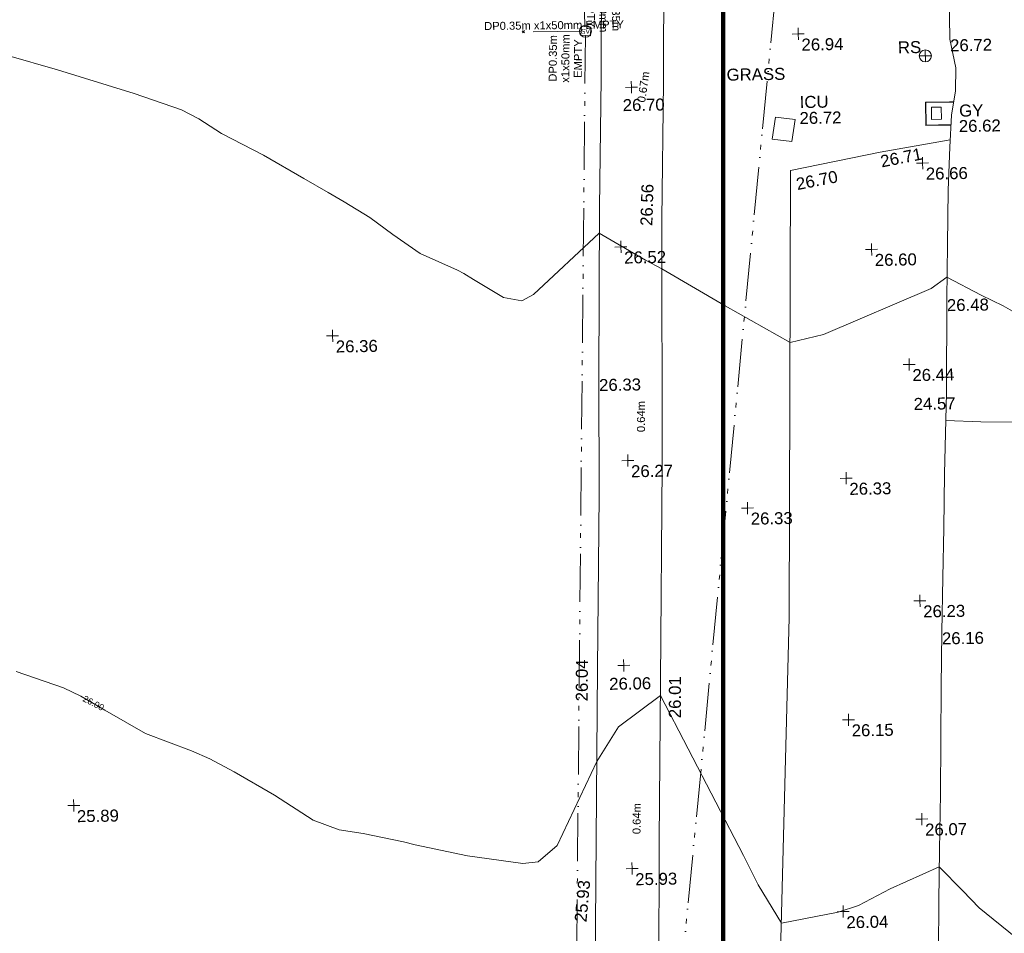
# Model space of a CAD drawing. Header units: millimetres. Extents: x -290717 to 520720, y -88450 to 287762.
# Tile 100 of 256: x -37406 to -6642, y 3086 to 31642. Entities that reach past the tile are written whole.
import ezdxf

# ---------------------------------------------------------------- set-up
doc = ezdxf.new("R2010")
doc.units = ezdxf.units.MM
for name, pattern in [('IMPORT-UG_DRAINAGE_UNIDENTIFIED_QLB2 _2_', [2700, 1500, -300, 0, -250, 150, -300, 0, -200]), ('IMPORT-UG_ELEC_LV_QLB2 _2_', [2700, 1500, -300, 0, -250, 150, -300, 0, -200]), ('IMPORT-UG_ELEC_STREET LIGHTING_QLB2 _2_', [2700, 1500, -300, 0, -250, 150, -300, 0, -200]), ('IMPORT-UG_UNIDENTIFIED_QLA _2_', [2350, 1500, -300, 0, -50, 150, -300, 0, -50])]:
    doc.linetypes.add(name, pattern=pattern)
for name, color, linetype, lineweight, true_color in [('00_TOPO_FOOTPATH', 7, 'Continuous', 9, 0xa50000), ('00_TOPO_FURN_SIGN', 7, 'Continuous', 9, 0x666666), ('00_TOPO_KERB_BOTTOM', 1, 'Continuous', 9, 0xff0000), ('00_TOPO_KERB_TOP', 7, 'Continuous', 9, 0xa500a5), ('00_TOPO_LEVEL_SPOT', 7, 'Continuous', 9, 0x666666), ('00_TOPO_SERV_GULLY', 7, 'Continuous', 9, 0x5252a5), ('00_TOPO_SERV_IC', 5, 'Continuous', 9, 0x0000ff), ('00_TOPO_SERV_STOP_VALVE', 7, 'Continuous', 9, 0x666666), ('01_DTM_CONTOUR_MNR', 7, 'Continuous', 9, 0xa5a552), ('01_DTM_CONTOUR_MNR_LABELS', 7, 'Continuous', 9, 0xa5a552), ('12333-PUM-2D-U-0001-C01 - Rev2_REVIT IMPORT_dwg', 7, 'Continuous', 9, 0x767676), ('A_RHA_Line', 7, 'Continuous', 9, 0x00a600), ('PUM-ELECTRIC-LV-QLB2', 1, 'IMPORT-UG_ELEC_LV_QLB2 _2_', 9, 0xff0000), ('PUM-UNIDENTIFIED UTILITIES-QLA', 7, 'IMPORT-UG_UNIDENTIFIED_QLA _2_', 9, 0x52a500), ('PUM-UNIDENTIFIED-QLB2', 150, 'IMPORT-UG_DRAINAGE_UNIDENTIFIED_QLB2 _2_', 9, 0x007fff)]:
    doc.layers.add(name, color=color, linetype=linetype, lineweight=lineweight, true_color=true_color)
for name, color, linetype, lineweight in [('00_TOPO_ROAD_EDGE', 7, 'Continuous', 9), ('00_TOPO_SURFACE', 7, 'Continuous', 9), ('00_TOPO_SURVEY_TEXT', 7, 'Continuous', 9), ('GEN-TEXT', 7, 'Continuous', 9)]:
    doc.layers.add(name, color=color, linetype=linetype, lineweight=lineweight)
doc.styles.add('Arial_1', font='arial.ttf', dxfattribs={"height": 250})
doc.styles.add('Swis721 Lt BT', font='swissl.ttf', dxfattribs={"height": 400})
doc.styles.add('Swis721 Lt BT_1', font='swissl.ttf', dxfattribs={"height": 200})
doc.styles.add('Swis721 Lt BT_2', font='swissl.ttf', dxfattribs={"height": 375})

# ---------------------------------------------------------------- blocks, each defined once
blk = doc.blocks.new('12333-PUM-2D-U-0001-C01 - Rev2_REVIT IMPORT_dwg_MSL_Sluice_Valve_SYM-2077186-Site Location Plan Existing')
at = {"layer": '00_TOPO_SERV_STOP_VALVE', "color": 254, "true_color": 0xcccccc}
blk.add_circle((0, 0), 500, dxfattribs=at)
at = {"layer": '00_TOPO_SERV_STOP_VALVE', "insert": (0, 199), "char_height": 400, "width": 785.11, "attachment_point": 2, "line_spacing_factor": 1.005062, "style": 'Swis721 Lt BT'}
blk.add_mtext('SV', dxfattribs=at)
blk = doc.blocks.new('12333-PUM-2D-U-0001-C01 - Rev2_REVIT IMPORT_dwg_MSL_RoadSign_SYM-2077193-Site Location Plan Existing')
at = {"layer": '00_TOPO_FURN_SIGN', "color": 254, "true_color": 0xcccccc}
for p, q in [((-500, 0), (500, 0)), ((0, -500), (0, 500))]:
    blk.add_line(p, q, dxfattribs=at)
blk.add_circle((0, 0), 500, dxfattribs=at)
blk = doc.blocks.new('12333-PUM-2D-U-0001-C01 - Rev2_REVIT IMPORT_dwg_MM-2077200-Site Location Plan Existing')
at = {"layer": '00_TOPO_LEVEL_SPOT', "color": 254, "true_color": 0xcccccc, "flags": 128}
for points in [[(0, -500), (0, 0), (-500, 0)], [(500, 0), (0, 0), (0, 500)]]:
    blk.add_lwpolyline(points, dxfattribs=at)
blk = doc.blocks.new('12333-PUM-2D-U-0001-C01 - Rev2_REVIT IMPORT_dwg_MGS62954_T2_Galway_ITM_3d_Rev1-2077680-Site Location Plan Existing')
at = {"layer": '00_TOPO_FOOTPATH', "color": 254, "true_color": 0xcccccc, "flags": 128}
for points in [[(533883320, 725589073), (533883247, 725585553), (533883121, 725581523), (533883012, 725576169), (533882959, 725572537), (533882809, 725567128), (533882611, 725559111), (533882502, 725554645)], [(533885260, 725589054), (533885192, 725585405), (533885062, 725581119), (533884941, 725573432), (533884772, 725566701), (533884637, 725561693), (533884555, 725557506)]]:
    blk.add_lwpolyline(points, dxfattribs=at)
at = {"layer": '00_TOPO_KERB_BOTTOM', "color": 254, "true_color": 0xcccccc, "flags": 128}
blk.add_lwpolyline([(533894145, 725583924), (533893377, 725583924), (533893377, 725584628), (533894244, 725584628)], dxfattribs=at)
at = {"layer": '00_TOPO_KERB_TOP', "color": 254, "true_color": 0xcccccc, "flags": 128}
blk.add_lwpolyline([(533894128, 725583911), (533893840, 725583911), (533893813, 725583911), (533893364, 725583911), (533893364, 725584642), (533894111, 725584642), (533894234, 725584642)], dxfattribs=at)
at = {"layer": '00_TOPO_ROAD_EDGE', "color": 254, "true_color": 0xcccccc, "flags": 128}
blk.add_lwpolyline([(533894164, 725588707), (533894163, 725586593), (533894330, 725585693), (533894312, 725584980), (533894166, 725584221), (533894097, 725583225), (533894028, 725581879), (533893970, 725580178), (533893922, 725578476), (533893859, 725575540), (533893758, 725573011), (533893701, 725571322), (533893651, 725569777), (533893585, 725568065), (533893539, 725566369), (533893494, 725564687), (533893452, 725563022), (533893392, 725561267), (533893340, 725559667), (533893302, 725558103)], dxfattribs=at)
at = {"layer": '00_TOPO_SERV_GULLY', "color": 254, "true_color": 0xcccccc}
for p, q in [((533893852, 725584477), (533893547, 725584477)), ((533893547, 725584096), (533893547, 725584477)), ((533893852, 725584096), (533893852, 725584477)), ((533893852, 725584096), (533893547, 725584096))]:
    blk.add_line(p, q, dxfattribs=at)
at = {"layer": '00_TOPO_SERV_IC', "color": 254, "true_color": 0xcccccc}
for p, q in [((533888556, 725583563), (533888671, 725584249)), ((533889280, 725584172), (533888671, 725584249)), ((533889166, 725583487), (533889280, 725584172)), ((533888556, 725583563), (533889166, 725583487))]:
    blk.add_line(p, q, dxfattribs=at)
at = {"layer": '00_TOPO_SURFACE', "color": 254, "true_color": 0xcccccc, "flags": 128}
for points in [[(533893824, 725574681), (533894920, 725574620), (533895900, 725574590), (533897250, 725574550), (533897950, 725574560), (533897960, 725575910), (533898000, 725577610), (533898090, 725579450), (533898130, 725581810), (533898160, 725584140), (533898160, 725587230), (533898150, 725589910), (533898170, 725592650), (533898240, 725595020), (533898320, 725598970), (533898430, 725601500), (533898520, 725603510), (533898570, 725604410), (533897970, 725605800), (533896773, 725605631), (533895360, 725605480), (533894460, 725605350)], [(533884395, 725550270), (533886455, 725549919), (533888022, 725549834), (533888164, 725553335), (533888827, 725568611), (533889114, 725582574), (533891921, 725583102), (533894113, 725583451)]]:
    blk.add_lwpolyline(points, dxfattribs=at)
at = {"layer": '01_DTM_CONTOUR_MNR', "color": 254, "true_color": 0xcccccc, "flags": 128}
for points in [[(533895970, 725578060), (533895684, 725578233), (533895002, 725578580), (533893940, 725579160), (533893438, 725578811), (533890051, 725577431), (533889000, 725577200), (533886992, 725578388), (533885040, 725579580), (533884534, 725579850), (533883100, 725580720), (533881017, 725578846), (533880650, 725578649), (533880077, 725578767), (533879150, 725579340), (533878849, 725579539), (533878650, 725579645), (533877498, 725580188), (533876650, 725580795), (533875942, 725581340), (533875150, 725581840), (533874650, 725582140), (533873900, 725582590), (533872650, 725583340), (533871358, 725584048), (533870650, 725584513), (533870114, 725584804), (533868650, 725585340), (533866270, 725586125), (533864682, 725586605)], [(533895730, 725558490), (533894605, 725559431), (533894100, 725559969), (533893370, 725560740), (533891834, 725560075), (533890830, 725559577), (533890197, 725559373), (533888420, 725559060), (533887711, 725560277), (533887266, 725561200), (533884760, 725566240), (533883430, 725565288), (533882740, 725564210), (533881452, 725561609), (533880851, 725561111), (533880373, 725561063), (533878650, 725561340), (533877017, 725561707), (533876650, 725561806), (533875398, 725562088), (533874650, 725562222), (533873846, 725562536), (533872650, 725563340), (533871400, 725564090), (533870650, 725564508), (533870079, 725564769), (533868650, 725565340), (533867400, 725566090), (533867040, 725566306), (533866650, 725566540), (533866114, 725566804), (533864650, 725567340)]]:
    blk.add_lwpolyline(points, dxfattribs=at)
at = {"xscale": 0.375, "yscale": 0.375, "zscale": 0.375}
for name, p in [('12333-PUM-2D-U-0001-C01 - Rev2_REVIT IMPORT_dwg_MSL_Sluice_Valve_SYM-2077186-Site Location Plan Existing', (533882780, 725587039)), ('12333-PUM-2D-U-0001-C01 - Rev2_REVIT IMPORT_dwg_MM-2077200-Site Location Plan Existing', (533889427, 725586840)), ('12333-PUM-2D-U-0001-C01 - Rev2_REVIT IMPORT_dwg_MSL_RoadSign_SYM-2077193-Site Location Plan Existing', (533893384, 725586087)), ('12333-PUM-2D-U-0001-C01 - Rev2_REVIT IMPORT_dwg_MM-2077200-Site Location Plan Existing', (533884184, 725585267)), ('12333-PUM-2D-U-0001-C01 - Rev2_REVIT IMPORT_dwg_MM-2077200-Site Location Plan Existing', (533893240, 725582740)), ('12333-PUM-2D-U-0001-C01 - Rev2_REVIT IMPORT_dwg_MM-2077200-Site Location Plan Existing', (533883771, 725580282)), ('12333-PUM-2D-U-0001-C01 - Rev2_REVIT IMPORT_dwg_MM-2077200-Site Location Plan Existing', (533891600, 725580070)), ('12333-PUM-2D-U-0001-C01 - Rev2_REVIT IMPORT_dwg_MM-2077200-Site Location Plan Existing', (533874715, 725577660)), ('12333-PUM-2D-U-0001-C01 - Rev2_REVIT IMPORT_dwg_MM-2077200-Site Location Plan Existing', (533892710, 725576450)), ('12333-PUM-2D-U-0001-C01 - Rev2_REVIT IMPORT_dwg_MM-2077200-Site Location Plan Existing', (533883870, 725573600)), ('12333-PUM-2D-U-0001-C01 - Rev2_REVIT IMPORT_dwg_MM-2077200-Site Location Plan Existing', (533890680, 725572930)), ('12333-PUM-2D-U-0001-C01 - Rev2_REVIT IMPORT_dwg_MM-2077200-Site Location Plan Existing', (533887583, 725572054)), ('12333-PUM-2D-U-0001-C01 - Rev2_REVIT IMPORT_dwg_MM-2077200-Site Location Plan Existing', (533892920, 725569060)), ('12333-PUM-2D-U-0001-C01 - Rev2_REVIT IMPORT_dwg_MM-2077200-Site Location Plan Existing', (533883628, 725567204)), ('12333-PUM-2D-U-0001-C01 - Rev2_REVIT IMPORT_dwg_MM-2077200-Site Location Plan Existing', (533890620, 725565380)), ('12333-PUM-2D-U-0001-C01 - Rev2_REVIT IMPORT_dwg_MM-2077200-Site Location Plan Existing', (533866370, 725563124)), ('12333-PUM-2D-U-0001-C01 - Rev2_REVIT IMPORT_dwg_MM-2077200-Site Location Plan Existing', (533892860, 725562240)), ('12333-PUM-2D-U-0001-C01 - Rev2_REVIT IMPORT_dwg_MM-2077200-Site Location Plan Existing', (533883778, 725560848)), ('12333-PUM-2D-U-0001-C01 - Rev2_REVIT IMPORT_dwg_MM-2077200-Site Location Plan Existing', (533890350, 725559390))]:
    blk.add_blockref(name, p, dxfattribs=at)
at = {"layer": '00_TOPO_FOOTPATH', "color": 251, "true_color": 0x666666, "char_height": 375, "width": 1495.9, "attachment_point": 1, "line_spacing_factor": 1.005062, "style": 'Swis721 Lt BT_2'}
for s, insert, rotation in [('26.56', (533884388, 725580935), 87.3353), ('26.04', (533882112, 725566106), 88.8915), ('26.01', (533885010, 725565529), 88.8915), ('25.93', (533881951, 725559231), 83.6827)]:
    blk.add_mtext(s, dxfattribs=dict(at, insert=insert, rotation=rotation))
at = {"layer": '00_TOPO_FOOTPATH', "color": 251, "true_color": 0x666666, "insert": (533883012, 725576164), "char_height": 375, "width": 1495.9, "attachment_point": 1, "line_spacing_factor": 1.005062, "style": 'Swis721 Lt BT_2'}
blk.add_mtext('26.33', dxfattribs=at)
at = {"layer": '00_TOPO_FURN_SIGN', "insert": (533892530, 725586554), "char_height": 375, "width": 783.57, "attachment_point": 1, "line_spacing_factor": 1.005062, "style": 'Swis721 Lt BT_2'}
blk.add_mtext('RS', dxfattribs=at)
at = {"layer": '00_TOPO_LEVEL_SPOT', "char_height": 375, "width": 1495.9, "attachment_point": 1, "line_spacing_factor": 1.005062, "style": 'Swis721 Lt BT_2'}
for s, insert in [('26.94', (533889522, 725586693)), ('26.70', (533883903, 725584898)), ('26.66', (533893335, 725582593)), ('26.52', (533883866, 725580135)), ('26.60', (533891695, 725579923)), ('26.36', (533874810, 725577512)), ('26.44', (533892805, 725576303)), ('26.27', (533883965, 725573453)), ('26.33', (533890775, 725572783)), ('26.33', (533887678, 725571907)), ('26.23', (533893015, 725568913)), ('26.06', (533883166, 725566821)), ('26.15', (533890715, 725565233)), ('25.89', (533866466, 725562976)), ('26.07', (533892955, 725562093)), ('25.93', (533883873, 725560701)), ('26.04', (533890445, 725559243))]:
    blk.add_mtext(s, dxfattribs=dict(at, insert=insert))
at = {"layer": '00_TOPO_ROAD_EDGE', "color": 251, "true_color": 0x666666, "char_height": 375, "width": 1495.9, "attachment_point": 1, "line_spacing_factor": 1.005062, "style": 'Swis721 Lt BT_2'}
for s, insert in [('26.72', (533894163, 725586588)), ('26.48', (533893922, 725578471)), ('26.16', (533893585, 725568060))]:
    blk.add_mtext(s, dxfattribs=dict(at, insert=insert))
at = {"layer": '00_TOPO_SERV_GULLY', "color": 251, "true_color": 0x666666, "char_height": 375, "attachment_point": 1, "line_spacing_factor": 1.005062, "style": 'Swis721 Lt BT_2'}
for s, insert, width in [('GY', (533894410, 725584544), 821.56), ('26.62', (533894392, 725584061), 1495.9)]:
    blk.add_mtext(s, dxfattribs=dict(at, insert=insert, width=width))
at = {"layer": '00_TOPO_SERV_IC', "color": 251, "true_color": 0x666666, "char_height": 375, "attachment_point": 1, "line_spacing_factor": 1.005062, "style": 'Swis721 Lt BT_2'}
for s, insert, width in [('ICU', (533889433, 725584898), 1021.01), ('26.72', (533889419, 725584398), 1495.9)]:
    blk.add_mtext(s, dxfattribs=dict(at, insert=insert, width=width))
at = {"layer": '00_TOPO_SURFACE', "color": 251, "true_color": 0x666666, "char_height": 375, "width": 1495.9, "attachment_point": 1, "rotation": 10.0838, "line_spacing_factor": 1.005062, "style": 'Swis721 Lt BT_2'}
for s, insert in [('26.71', (533891896, 725582992)), ('26.70', (533889250, 725582330))]:
    blk.add_mtext(s, dxfattribs=dict(at, insert=insert))
at = {"layer": '00_TOPO_SURFACE', "color": 251, "true_color": 0x666666, "insert": (533892829, 725575402), "char_height": 375, "width": 1495.9, "attachment_point": 1, "line_spacing_factor": 1.005062, "style": 'Swis721 Lt BT_2'}
blk.add_mtext('24.57', dxfattribs=at)
at = {"layer": '00_TOPO_SURVEY_TEXT', "color": 251, "true_color": 0x666666, "insert": (533887165, 725585792), "char_height": 375, "width": 2018.28, "attachment_point": 1, "line_spacing_factor": 1.005062, "style": 'Swis721 Lt BT_2'}
blk.add_mtext('GRASS', dxfattribs=at)
at = {"layer": '01_DTM_CONTOUR_MNR_LABELS', "color": 251, "true_color": 0x666666, "insert": (533867094, 725566402), "char_height": 200, "width": 797.8, "attachment_point": 2, "rotation": 331.5997, "line_spacing_factor": 1.005062, "style": 'Swis721 Lt BT_1'}
blk.add_mtext('26.00', dxfattribs=at)
blk = doc.blocks.new('12333-PUM-2D-U-0001-C01 - Rev2_REVIT IMPORT_dwg-1620468-Site Location Plan Existing')
at = {"layer": 'GEN-TEXT', "color": 253, "true_color": 0xaaaaaa}
for p, q in [((239728, -28832), (239799, -28761)), ((239799, -28832), (239728, -28761))]:
    blk.add_line(p, q, dxfattribs=at)
at = {"layer": 'PUM-UNIDENTIFIED UTILITIES-QLA', "color": 9, "true_color": 0xc5e1aa, "flags": 128}
blk.add_lwpolyline([(241576, -28650), (241556, -28930), (241851, -28963), (241871, -28683)], close=True, dxfattribs=at)
at = {"layer": 'PUM-UNIDENTIFIED-QLB2', "color": 141, "true_color": 0xaad4ff}
for p, q in [((241993, -77569), (249644, -10264)), ((241678, -28662), (241671, -27419)), ((241565, -28807), (239763, -28796)), ((241695, -28946), (240871, -59500))]:
    blk.add_line(p, q, dxfattribs=at)
blk.add_blockref('12333-PUM-2D-U-0001-C01 - Rev2_REVIT IMPORT_dwg_MGS62954_T2_Galway_ITM_3d_Rev1-2077680-Site Location Plan Existing', (-533641080, -725615854))
at = {"layer": 'PUM-ELECTRIC-LV-QLB2', "char_height": 250, "width": 1160.03, "attachment_point": 2, "line_spacing_factor": 0.941778, "style": 'Arial_1'}
for s, insert, rotation in [('0.67m', (243355, -30563), 80.5362), ('0.64m', (243099, -40883), 89.1204), ('0.64m', (242745, -53443), 88.3861)]:
    blk.add_mtext(s, dxfattribs=dict(at, insert=insert, rotation=rotation))
at = {"layer": 'PUM-UNIDENTIFIED-QLB2', "char_height": 250, "attachment_point": 2, "line_spacing_factor": 0.941778, "style": 'Arial_1'}
for s, insert, width, rotation in [('DP0.35m\\Px1x50mm\\PEMPTY', (242786, -28096), 1805.84, 270.3188), ('DP0.35m x1x50mm EMPTY', (240722, -28482), 5206.34, 359.658), ('DP0.35m\\Px1x50mm\\PEMPTY', (240541, -29639), 1805.84, 88.4552)]:
    blk.add_mtext(s, dxfattribs=dict(at, insert=insert, width=width, rotation=rotation))

msp = doc.modelspace()

# ---------------------------------------------------------------- linework, layer by layer
at = {"layer": 'A_RHA_Line', "color": 1, "lineweight": 140, "true_color": 0xff0000}
msp.add_line((-15425, -30999), (-15425, 57984), dxfattribs=at)

# ---------------------------------------------------------------- block references
at = {"layer": '12333-PUM-2D-U-0001-C01 - Rev2_REVIT IMPORT_dwg', "color": 254, "linetype": 'IMPORT-UG_ELEC_STREET LIGHTING_QLB2 _2_', "true_color": 0xffd4d4, "rotation": 0.9999999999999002}
msp.add_blockref('12333-PUM-2D-U-0001-C01 - Rev2_REVIT IMPORT_dwg-1620468-Site Location Plan Existing', (-261895, 55870), dxfattribs=at)

doc.saveas('drawing.dxf')
